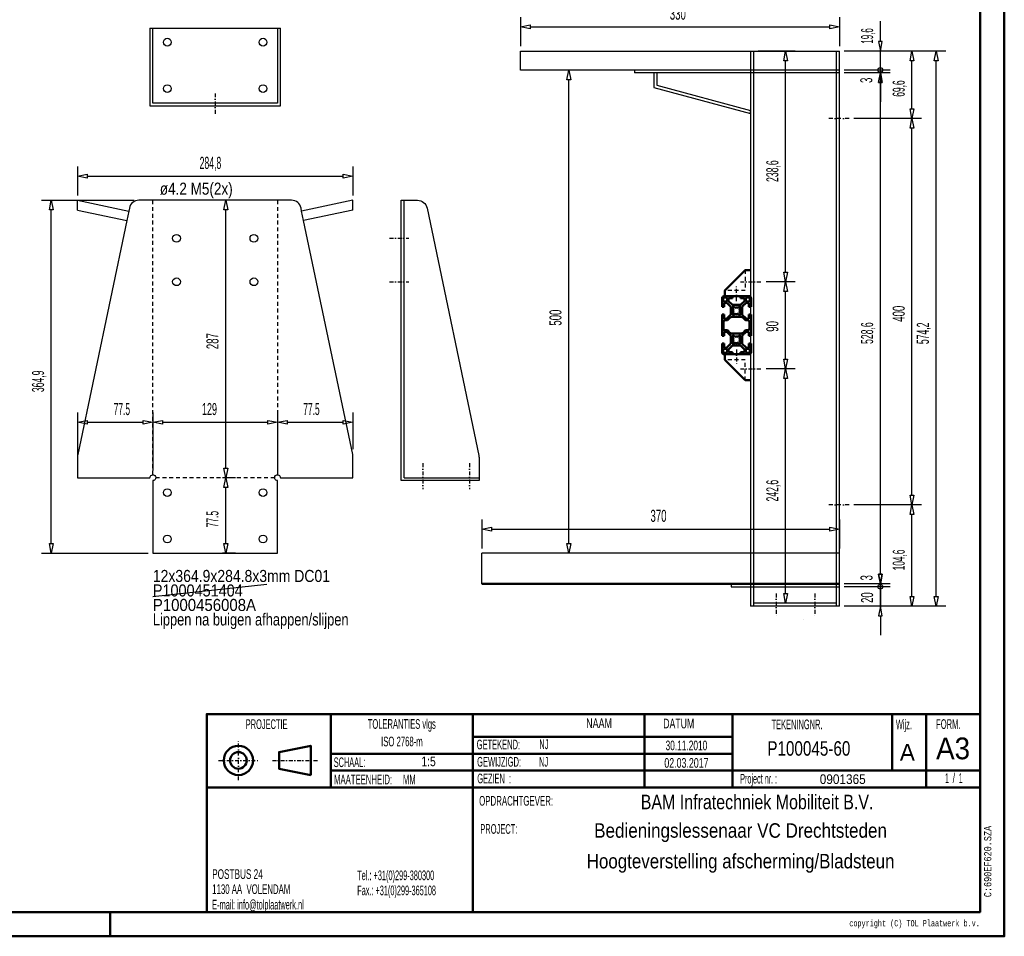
# Model space of a CAD drawing. Extents: x -19522 to -17482, y -87 to 1338.
# Tile 2 of 3: x -18500 to -17482, y -87 to 861. Entities that reach past the tile are written whole.
import ezdxf
from ezdxf.enums import TextEntityAlignment as Align

# ---------------------------------------------------------------- set-up
doc = ezdxf.new("R2010")
doc.units = 0
doc.header["$MEASUREMENT"] = 0
doc.linetypes.add('DASHDOT', pattern=[8.5, 4, -2, 0.5, -2])
doc.linetypes.add('HIDDEN', pattern=[7, 4, -3])
doc.layers.get('0').update_dxf_attribs({"linetype": 'CONTINUOUS'})
for name, color, linetype in [('DIM49', 4, 'CONTINUOUS'), ('LE_GREEN', 3, 'CONTINUOUS'), ('LE_HIDDEN', 7, 'CONTINUOUS'), ('LE_MIDDLE', 7, 'CONTINUOUS'), ('TXT_ALL', 7, 'CONTINUOUS'), ('TXT_DIM49', 2, 'CONTINUOUS')]:
    doc.layers.add(name, color=color, linetype=linetype)
doc.layers.add('LE_ALL', color=7, linetype='CONTINUOUS', lineweight=50)
doc.styles.add('MONOTXT', font='monotxt.shx')

# ---------------------------------------------------------------- blocks, each defined once
blk = doc.blocks.new('_D6', base_point=(-18440.4, 387.4))
at = {"layer": 'DIM49', "color": 1}
for p, q in [((-18440.4, 454.7), (-18440.4, 394.9)), ((-18362.5, 454.7), (-18362.5, 394.9)), ((-18440.4, 444.7), (-18430.4, 446.7)), ((-18430.4, 442.7), (-18440.4, 444.7)), ((-18430.4, 446.7), (-18430.4, 442.7)), ((-18430.4, 444.7), (-18372.5, 444.7)), ((-18372.5, 442.7), (-18372.5, 446.7)), ((-18372.5, 446.7), (-18362.5, 444.7)), ((-18362.5, 444.7), (-18372.5, 442.7))]:
    blk.add_line(p, q, dxfattribs=at)
at = {"layer": 'TXT_DIM49', "width": 0.52}
blk.add_text('77.5', height=12.5, dxfattribs=at).set_placement((-18403, 452.2))
blk = doc.blocks.new('_D7', base_point=(-18362.5, 387.4))
at = {"layer": 'DIM49', "color": 1}
for p, q in [((-18362.5, 454.7), (-18362.5, 394.9)), ((-18233.5, 454.7), (-18233.5, 394.9)), ((-18362.5, 444.7), (-18352.5, 446.7)), ((-18352.5, 442.7), (-18362.5, 444.7)), ((-18352.5, 446.7), (-18352.5, 442.7)), ((-18352.5, 444.7), (-18243.5, 444.7)), ((-18243.5, 442.7), (-18243.5, 446.7)), ((-18243.5, 446.7), (-18233.5, 444.7)), ((-18233.5, 444.7), (-18243.5, 442.7))]:
    blk.add_line(p, q, dxfattribs=at)
at = {"layer": 'TXT_DIM49', "width": 0.557}
blk.add_text('129', height=12.5, dxfattribs=at).set_placement((-18311.7, 452.2))
blk = doc.blocks.new('_D8', base_point=(-18233.5, 387.4))
at = {"layer": 'DIM49', "color": 1}
for p, q in [((-18233.5, 454.7), (-18233.5, 394.9)), ((-18155.6, 454.7), (-18155.6, 416.9)), ((-18233.5, 444.7), (-18223.5, 446.7)), ((-18223.5, 442.7), (-18233.5, 444.7)), ((-18223.5, 446.7), (-18223.5, 442.7)), ((-18223.5, 444.7), (-18165.6, 444.7)), ((-18165.6, 442.7), (-18165.6, 446.7)), ((-18165.6, 446.7), (-18155.6, 444.7)), ((-18155.6, 444.7), (-18165.6, 442.7))]:
    blk.add_line(p, q, dxfattribs=at)
at = {"layer": 'TXT_DIM49', "width": 0.52}
blk.add_text('77.5', height=12.5, rotation=0, dxfattribs=at).set_placement((-18206.9, 452.2))
blk = doc.blocks.new('_D9', base_point=(-18298, 387.4))
at = {"layer": 'DIM49', "color": 1}
for p, q in [((-18277.1, 674.4), (-18290.5, 674.4)), ((-18289.1, 664.4), (-18287.1, 674.4)), ((-18287.1, 674.4), (-18285.1, 664.4)), ((-18285.1, 664.4), (-18289.1, 664.4)), ((-18287.1, 397.4), (-18287.1, 664.4)), ((-18287.1, 387.4), (-18289.1, 397.4)), ((-18289.1, 397.4), (-18285.1, 397.4)), ((-18285.1, 397.4), (-18287.1, 387.4)), ((-18277.1, 387.4), (-18290.5, 387.4))]:
    blk.add_line(p, q, dxfattribs=at)
at = {"layer": 'TXT_DIM49', "width": 0.596}
blk.add_text('287', height=12.5, rotation=90, dxfattribs=at).set_placement((-18294.6, 520.4))
blk = doc.blocks.new('_D10', base_point=(-18298, 309.5))
at = {"layer": 'DIM49', "color": 1}
for p, q in [((-18277.1, 387.4), (-18290.5, 387.4)), ((-18289.1, 377.4), (-18287.1, 387.4)), ((-18287.1, 387.4), (-18285.1, 377.4)), ((-18285.1, 377.4), (-18289.1, 377.4)), ((-18287.1, 319.5), (-18287.1, 377.4)), ((-18287.1, 309.5), (-18289.1, 319.5)), ((-18289.1, 319.5), (-18285.1, 319.5)), ((-18285.1, 319.5), (-18287.1, 309.5)), ((-18277.1, 309.5), (-18290.5, 309.5))]:
    blk.add_line(p, q, dxfattribs=at)
at = {"layer": 'TXT_DIM49', "width": 0.52}
blk.add_text('77.5', height=12.5, rotation=90, dxfattribs=at).set_placement((-18294.6, 336.1))
blk = doc.blocks.new('_D11', base_point=(-18376.9, 674.4))
at = {"layer": 'DIM49', "color": 1}
for p, q in [((-18477.5, 674.4), (-18381.9, 674.4)), ((-18469.5, 664.4), (-18467.5, 674.4)), ((-18467.5, 674.4), (-18465.5, 664.4)), ((-18465.5, 664.4), (-18469.5, 664.4)), ((-18467.5, 319.5), (-18467.5, 664.4)), ((-18467.5, 309.5), (-18469.5, 319.5)), ((-18469.5, 319.5), (-18465.5, 319.5)), ((-18465.5, 319.5), (-18467.5, 309.5)), ((-18477.5, 309.5), (-18367.5, 309.5))]:
    blk.add_line(p, q, dxfattribs=at)
at = {"layer": 'TXT_DIM49', "width": 0.535}
blk.add_text('364,9', height=12.5, rotation=90, dxfattribs=at).set_placement((-18475, 475.9))
blk = doc.blocks.new('_D12', base_point=(-18440.4, 674.4))
at = {"layer": 'DIM49', "color": 1}
for p, q in [((-18440.4, 709.4), (-18440.4, 679.4)), ((-18155.6, 709.4), (-18155.6, 679.4)), ((-18440.4, 699.4), (-18430.4, 701.4)), ((-18430.4, 697.4), (-18440.4, 699.4)), ((-18430.4, 701.4), (-18430.4, 697.4)), ((-18430.4, 699.4), (-18165.6, 699.4)), ((-18165.6, 697.4), (-18165.6, 701.4)), ((-18165.6, 701.4), (-18155.6, 699.4)), ((-18155.6, 699.4), (-18165.6, 697.4))]:
    blk.add_line(p, q, dxfattribs=at)
at = {"layer": 'TXT_DIM49', "width": 0.535}
blk.add_text('284,8', height=12.5, rotation=0, dxfattribs=at).set_placement((-18314.1, 706.9))
blk = doc.blocks.new('_D13', base_point=(-17652.3, 828.8))
at = {"layer": 'DIM49', "color": 1}
for p, q in [((-17567.3, 828.8), (-17647.3, 828.8)), ((-17579.3, 818.8), (-17577.3, 828.8)), ((-17577.3, 828.8), (-17575.3, 818.8)), ((-17575.3, 818.8), (-17579.3, 818.8)), ((-17577.3, 769.2), (-17577.3, 818.8)), ((-17577.3, 759.2), (-17579.3, 769.2)), ((-17579.3, 769.2), (-17575.3, 769.2)), ((-17575.3, 769.2), (-17577.3, 759.2)), ((-17567.3, 759.2), (-17637.3, 759.2))]:
    blk.add_line(p, q, dxfattribs=at)
at = {"layer": 'TXT_DIM49', "width": 0.52}
blk.add_text('69,6', height=12.5, rotation=90, dxfattribs=at).set_placement((-17584.8, 781.6))
blk = doc.blocks.new('_D14', base_point=(-17642.3, 359.2))
at = {"layer": 'DIM49', "color": 1}
for p, q in [((-17567.3, 759.2), (-17637.3, 759.2)), ((-17579.3, 749.2), (-17577.3, 759.2)), ((-17577.3, 759.2), (-17575.3, 749.2)), ((-17575.3, 749.2), (-17579.3, 749.2)), ((-17577.3, 369.2), (-17577.3, 749.2)), ((-17577.3, 359.2), (-17579.3, 369.2)), ((-17579.3, 369.2), (-17575.3, 369.2)), ((-17575.3, 369.2), (-17577.3, 359.2)), ((-17567.3, 359.2), (-17637.3, 359.2))]:
    blk.add_line(p, q, dxfattribs=at)
at = {"layer": 'TXT_DIM49', "width": 0.596}
blk.add_text('400', height=12.5, rotation=90, dxfattribs=at).set_placement((-17584.8, 548.7))
blk = doc.blocks.new('_D15', base_point=(-17652.3, 254.6))
at = {"layer": 'DIM49', "color": 1}
for p, q in [((-17567.3, 359.2), (-17637.3, 359.2)), ((-17579.3, 349.2), (-17577.3, 359.2)), ((-17577.3, 359.2), (-17575.3, 349.2)), ((-17575.3, 349.2), (-17579.3, 349.2)), ((-17577.3, 264.6), (-17577.3, 349.2)), ((-17577.3, 254.6), (-17579.3, 264.6)), ((-17579.3, 264.6), (-17575.3, 264.6)), ((-17575.3, 264.6), (-17577.3, 254.6)), ((-17567.3, 254.6), (-17647.3, 254.6))]:
    blk.add_line(p, q, dxfattribs=at)
at = {"layer": 'TXT_DIM49', "width": 0.512}
blk.add_text('104,6', height=12.5, rotation=90, dxfattribs=at).set_placement((-17584.8, 291.6))
blk = doc.blocks.new('_D16', base_point=(-17652.3, 254.6))
at = {"layer": 'DIM49', "color": 1}
for p, q in [((-17542.3, 828.8), (-17647.3, 828.8)), ((-17554.3, 818.8), (-17552.3, 828.8)), ((-17552.3, 828.8), (-17550.3, 818.8)), ((-17550.3, 818.8), (-17554.3, 818.8)), ((-17552.3, 264.6), (-17552.3, 818.8)), ((-17552.3, 254.6), (-17554.3, 264.6)), ((-17554.3, 264.6), (-17550.3, 264.6)), ((-17550.3, 264.6), (-17552.3, 254.6)), ((-17542.3, 254.6), (-17647.3, 254.6))]:
    blk.add_line(p, q, dxfattribs=at)
at = {"layer": 'TXT_DIM49', "width": 0.535}
blk.add_text('574,2', height=12.5, rotation=90, dxfattribs=at).set_placement((-17559.8, 525.6))
blk = doc.blocks.new('_D20', base_point=(-17652.3, 809.2))
at = {"layer": 'DIM49', "color": 1}
for p, q in [((-17610, 838.8), (-17610, 859.7)), ((-17608, 838.8), (-17612, 838.8)), ((-17612, 838.8), (-17610, 828.8)), ((-17610, 828.8), (-17608, 838.8)), ((-17600, 828.8), (-17647.3, 828.8)), ((-17610, 809.2), (-17610, 828.8)), ((-17600, 809.2), (-17647.3, 809.2)), ((-17610, 809.2), (-17610, 788.7))]:
    blk.add_line(p, q, dxfattribs=at)
blk.add_circle((-17610, 809.2), 2.5, dxfattribs=at)
at = {"layer": 'TXT_DIM49', "width": 0.491}
blk.add_text('19,6', height=12.5, rotation=90, dxfattribs=at).set_placement((-17617.5, 836.5))
blk = doc.blocks.new('_D21', base_point=(-17652.3, 806.2))
at = {"layer": 'DIM49', "color": 1}
for p, q in [((-17600, 809.2), (-17647.3, 809.2)), ((-17600, 806.2), (-17647.3, 806.2)), ((-17610, 806.2), (-17612, 796.2)), ((-17610, 806.2), (-17610, 809.2)), ((-17608, 796.2), (-17610, 806.2)), ((-17612, 796.2), (-17608, 796.2)), ((-17610, 796.2), (-17610, 776.2))]:
    blk.add_line(p, q, dxfattribs=at)
at = {"layer": 'TXT_DIM49', "width": 0.596}
blk.add_text('3', height=12.5, rotation=90, dxfattribs=at).set_placement((-17618.3, 795.8))
blk = doc.blocks.new('_D22', base_point=(-17652.3, 277.6))
at = {"layer": 'DIM49', "color": 1}
for p, q in [((-17600, 806.2), (-17647.3, 806.2)), ((-17612, 796.2), (-17610, 806.2)), ((-17610, 806.2), (-17608, 796.2)), ((-17608, 796.2), (-17612, 796.2)), ((-17610, 287.6), (-17610, 796.2)), ((-17610, 277.6), (-17612, 287.6)), ((-17612, 287.6), (-17608, 287.6)), ((-17608, 287.6), (-17610, 277.6)), ((-17600, 277.6), (-17647.3, 277.6))]:
    blk.add_line(p, q, dxfattribs=at)
at = {"layer": 'TXT_DIM49', "width": 0.535}
blk.add_text('528,6', height=12.5, rotation=90, dxfattribs=at).set_placement((-17617.5, 525.8))
blk = doc.blocks.new('_D23', base_point=(-17652.3, 274.6))
at = {"layer": 'DIM49', "color": 1}
for p, q in [((-17610, 287.6), (-17610, 307.6)), ((-17608, 287.6), (-17612, 287.6)), ((-17612, 287.6), (-17610, 277.6)), ((-17610, 277.6), (-17608, 287.6)), ((-17600, 277.6), (-17647.3, 277.6)), ((-17610, 274.6), (-17610, 277.6)), ((-17600, 274.6), (-17647.3, 274.6)), ((-17610, 274.6), (-17610, 254.1))]:
    blk.add_line(p, q, dxfattribs=at)
blk.add_circle((-17610, 274.6), 2.5, dxfattribs=at)
at = {"layer": 'TXT_DIM49', "width": 0.596}
blk.add_text('3', height=12.5, rotation=90, dxfattribs=at).set_placement((-17618.1, 281.1))
blk = doc.blocks.new('_D24', base_point=(-17652.3, 254.6))
at = {"layer": 'DIM49', "color": 1}
for p, q in [((-17600, 274.6), (-17647.3, 274.6)), ((-17610, 254.6), (-17610, 274.6)), ((-17600, 254.6), (-17647.3, 254.6)), ((-17610, 254.6), (-17612, 244.6)), ((-17612, 244.6), (-17608, 244.6)), ((-17608, 244.6), (-17610, 254.6)), ((-17610, 244.6), (-17610, 224.6))]:
    blk.add_line(p, q, dxfattribs=at)
at = {"layer": 'TXT_DIM49', "width": 0.596}
blk.add_text('20', height=12.5, rotation=90, dxfattribs=at).set_placement((-17617.5, 257.8))
blk = doc.blocks.new('_D26', base_point=(-18022.3, 309.2))
at = {"layer": 'DIM49', "color": 1}
for p, q in [((-17922.3, 809.2), (-17977.3, 809.2)), ((-17934.3, 799.2), (-17932.3, 809.2)), ((-17932.3, 809.2), (-17930.3, 799.2)), ((-17930.3, 799.2), (-17934.3, 799.2)), ((-17932.3, 319.2), (-17932.3, 799.2)), ((-17932.3, 309.2), (-17934.3, 319.2)), ((-17934.3, 319.2), (-17930.3, 319.2)), ((-17930.3, 319.2), (-17932.3, 309.2)), ((-17922.3, 309.2), (-18017.3, 309.2))]:
    blk.add_line(p, q, dxfattribs=at)
at = {"layer": 'TXT_DIM49', "width": 0.596}
blk.add_text('500', height=12.5, rotation=90, dxfattribs=at).set_placement((-17939.8, 544.7))
blk = doc.blocks.new('_D27', base_point=(-17982.3, 828.8))
at = {"layer": 'DIM49', "color": 1}
for p, q in [((-17982.3, 863.8), (-17982.3, 833.8)), ((-17982.3, 853.8), (-17972.3, 855.8)), ((-17972.3, 855.8), (-17972.3, 851.8)), ((-17662.3, 851.8), (-17662.3, 855.8)), ((-17662.3, 855.8), (-17652.3, 853.8)), ((-17652.3, 863.8), (-17652.3, 833.8)), ((-17972.3, 851.8), (-17982.3, 853.8)), ((-17972.3, 853.8), (-17662.3, 853.8)), ((-17652.3, 853.8), (-17662.3, 851.8))]:
    blk.add_line(p, q, dxfattribs=at)
at = {"layer": 'TXT_DIM49', "width": 0.596}
blk.add_text('330', height=12.5, rotation=360, dxfattribs=at).set_placement((-17827.8, 861.3))
blk = doc.blocks.new('_D28', base_point=(-18022.3, 309.2))
at = {"layer": 'DIM49', "color": 1}
for p, q in [((-18022.3, 344.2), (-18022.3, 314.2)), ((-18022.3, 334.2), (-18012.3, 336.2)), ((-18012.3, 336.2), (-18012.3, 332.2)), ((-17662.3, 332.2), (-17662.3, 336.2)), ((-17662.3, 336.2), (-17652.3, 334.2)), ((-17652.3, 344.2), (-17652.3, 314.2)), ((-18012.3, 332.2), (-18022.3, 334.2)), ((-18012.3, 334.2), (-17662.3, 334.2)), ((-17652.3, 334.2), (-17662.3, 332.2))]:
    blk.add_line(p, q, dxfattribs=at)
at = {"layer": 'TXT_DIM49', "width": 0.596}
blk.add_text('370', height=12.5, dxfattribs=at).set_placement((-17847.8, 341.7))
blk = doc.blocks.new('_D29', base_point=(-17741.3, 828.8))
at = {"layer": 'DIM49', "color": 1}
for p, q in [((-17698, 828.8), (-17736.3, 828.8)), ((-17710, 818.8), (-17708, 828.8)), ((-17708, 828.8), (-17706, 818.8)), ((-17706, 818.8), (-17710, 818.8)), ((-17708, 600.2), (-17708, 818.8)), ((-17708, 590.2), (-17710, 600.2)), ((-17710, 600.2), (-17706, 600.2)), ((-17706, 600.2), (-17708, 590.2)), ((-17698, 590.2), (-17728, 590.2))]:
    blk.add_line(p, q, dxfattribs=at)
at = {"layer": 'TXT_DIM49', "width": 0.535}
blk.add_text('238,6', height=12.5, rotation=90, dxfattribs=at).set_placement((-17715.5, 693.4))
blk = doc.blocks.new('_D30', base_point=(-17733, 500.2))
at = {"layer": 'DIM49', "color": 1}
for p, q in [((-17698, 590.2), (-17728, 590.2)), ((-17710, 580.2), (-17708, 590.2)), ((-17708, 590.2), (-17706, 580.2)), ((-17706, 580.2), (-17710, 580.2)), ((-17708, 510.2), (-17708, 580.2)), ((-17708, 500.2), (-17710, 510.2)), ((-17710, 510.2), (-17706, 510.2)), ((-17706, 510.2), (-17708, 500.2)), ((-17698, 500.2), (-17728, 500.2))]:
    blk.add_line(p, q, dxfattribs=at)
at = {"layer": 'TXT_DIM49', "width": 0.596}
blk.add_text('90', height=12.5, rotation=90, dxfattribs=at).set_placement((-17715.5, 538.4))
blk = doc.blocks.new('_D31', base_point=(-17741.3, 257.6))
at = {"layer": 'DIM49', "color": 1}
for p, q in [((-17698, 500.2), (-17728, 500.2)), ((-17710, 490.2), (-17708, 500.2)), ((-17708, 500.2), (-17706, 490.2)), ((-17706, 490.2), (-17710, 490.2)), ((-17708, 267.6), (-17708, 490.2)), ((-17708, 257.6), (-17710, 267.6)), ((-17710, 267.6), (-17706, 267.6)), ((-17706, 267.6), (-17708, 257.6)), ((-17698, 257.6), (-17736.3, 257.6))]:
    blk.add_line(p, q, dxfattribs=at)
at = {"layer": 'TXT_DIM49', "width": 0.535}
blk.add_text('242,6', height=12.5, rotation=90, dxfattribs=at).set_placement((-17715.5, 362.8))

msp = doc.modelspace()

# ---------------------------------------------------------------- linework, layer by layer
for p, q in [((-18365.5, 852.5), (-18230.5, 852.5)), ((-18365.5, 852.5), (-18365.5, 772)), ((-18362.5, 775), (-18362.5, 852.5)), ((-18233.5, 852.5), (-18233.5, 775)), ((-18230.5, 772), (-18230.5, 852.5)), ((-17982.3, 828.8), (-17652.3, 828.8)), ((-17982.3, 809.2), (-17982.3, 828.8)), ((-17744.3, 828.8), (-17744.3, 254.6)), ((-17741.3, 828.8), (-17741.3, 254.6)), ((-17655.3, 254.6), (-17655.3, 828.8)), ((-17652.3, 254.6), (-17652.3, 828.8)), ((-17652.3, 254.6), (-17652.3, 828.8)), ((-17652.3, 809.2), (-17982.3, 809.2)), ((-17864.3, 809.2), (-17864.3, 806.2)), ((-17652.3, 806.2), (-17864.3, 806.2)), ((-17844.3, 806.2), (-17844.3, 791.2)), ((-17841.3, 806.2), (-17841.3, 793.5)), ((-17844.3, 791.2), (-17744.3, 764.4)), ((-18233.5, 775), (-18362.5, 775)), ((-18365.5, 772), (-18230.5, 772)), ((-18102.6, 387.4), (-18102.6, 674.4)), ((-18387.4, 663.3), (-18389.5, 653.5)), ((-17745.8, 575.2), (-17754.8, 575.2)), ((-18102.6, 387.4), (-18025.1, 387.4)), ((-17652.3, 309.2), (-18022.3, 309.2)), ((-18022.3, 277.6), (-18022.3, 309.2)), ((-18362.5, 264.5), (-18244.7, 277.1)), ((-17764.3, 277.6), (-17764.3, 274.6)), ((-17764.3, 274.6), (-17652.3, 274.6)), ((-17655.3, 257.6), (-17741.3, 257.6)), ((-17652.3, 254.6), (-17744.3, 254.6))]:
    msp.add_line(p, q)
for points in [[(-17841.3, 793.5), (-17744.3, 767.5), (-17745.1, 764.6)], [(-18206.5, 653.5), (-18208.6, 663.3)]]:
    msp.add_lwpolyline(points)
for points in [[(-18025.1, 408.3), (-18025.1, 384.4), (-18105.6, 384.4), (-18105.6, 674.4), (-18088.7, 674.4, -0.35496), (-18078.9, 666.4)], [(-18078.9, 666.4), (-18025.3, 410.4, -0.051658), (-18025.1, 408.3)]]:
    msp.add_lwpolyline(points, format="xyb")
for centre in [(-18347.5, 838), (-18248.5, 838), (-18347.5, 790), (-18248.5, 790)]:
    msp.add_circle(centre, 4)
at = {"layer": 'LE_ALL'}
for p, q in [((-17773.8, 564.2), (-17773.8, 573.2)), ((-17771.8, 575.2), (-17762.9, 575.2)), ((-17771.8, 575.2), (-17743.8, 575.2)), ((-17767.1, 572.8), (-17767.1, 570.3)), ((-17762.9, 573), (-17766.9, 573)), ((-17762.9, 575.2), (-17762.9, 573)), ((-17754.8, 573), (-17754.8, 575.2)), ((-17750.8, 573), (-17754.8, 573)), ((-17750.6, 570.3), (-17750.6, 572.8)), ((-17743.8, 573.2), (-17743.8, 564.2)), ((-17743.8, 564.2), (-17743.8, 573.2)), ((-17773.8, 565.7), (-17773.8, 564.2)), ((-17771.6, 564.2), (-17773.8, 564.2)), ((-17771.6, 568.2), (-17771.6, 564.2)), ((-17771.6, 564.2), (-17771.6, 564.2)), ((-17769, 568.4), (-17771.4, 568.4)), ((-17764.9, 564.4), (-17768.8, 568.4)), ((-17767, 570.2), (-17763.1, 566.2)), ((-17766.1, 565.7), (-17764.9, 564.4)), ((-17764.8, 564.3), (-17764.8, 556.1)), ((-17764.8, 556.1), (-17764.8, 564.3)), ((-17762, 561.7), (-17763.3, 563.3)), ((-17763, 566.2), (-17754.7, 566.2)), ((-17762, 564.7), (-17760.4, 563.3)), ((-17757.3, 563.3), (-17755.7, 564.7)), ((-17754.3, 563.3), (-17755.7, 561.7)), ((-17754.6, 566.2), (-17750.6, 570.2)), ((-17748.8, 568.4), (-17752.8, 564.4)), ((-17752.8, 564.4), (-17751.5, 565.7)), ((-17752.8, 556.1), (-17752.8, 564.3)), ((-17752.8, 564.3), (-17752.8, 556.1)), ((-17751.5, 565.7), (-17751.5, 565.7)), ((-17746.2, 568.4), (-17748.7, 568.4)), ((-17746, 564.2), (-17746, 568.2)), ((-17743.8, 564.2), (-17746, 564.2)), ((-17743.8, 565.7), (-17743.8, 564.2)), ((-17773.8, 556.1), (-17771.6, 556.1)), ((-17773.8, 534.2), (-17773.8, 556.1)), ((-17773.8, 556.1), (-17773.8, 554.7)), ((-17771.6, 556.1), (-17771.6, 556.1)), ((-17771.6, 556.1), (-17771.6, 552.1)), ((-17771.6, 554.7), (-17771.6, 556.1)), ((-17771.6, 554.7), (-17771.6, 554.7)), ((-17771.4, 551.9), (-17769, 551.9)), ((-17768.8, 552), (-17764.9, 555.9)), ((-17764.9, 555.9), (-17766.1, 554.7)), ((-17763.3, 557), (-17762, 558.6)), ((-17760.4, 557), (-17762, 555.7)), ((-17755.7, 555.7), (-17757.3, 557)), ((-17755.7, 558.6), (-17754.3, 557)), ((-17752.8, 555.9), (-17748.8, 552)), ((-17751.5, 554.7), (-17752.8, 555.9)), ((-17751.5, 554.7), (-17751.5, 554.7)), ((-17748.7, 551.9), (-17746.2, 551.9)), ((-17746, 556.1), (-17743.8, 556.1)), ((-17746, 552.1), (-17746, 556.1)), ((-17743.8, 556.1), (-17743.8, 534.2)), ((-17743.8, 534.2), (-17743.8, 556.1)), ((-17743.8, 556.1), (-17743.8, 554.7)), ((-17773.8, 535.7), (-17773.8, 534.2)), ((-17771.6, 534.2), (-17773.8, 534.2)), ((-17771.6, 538.2), (-17771.6, 534.2)), ((-17771.6, 534.2), (-17771.6, 534.2)), ((-17769, 538.4), (-17771.4, 538.4)), ((-17764.9, 534.4), (-17768.8, 538.4)), ((-17766.1, 535.7), (-17764.9, 534.4)), ((-17764.8, 534.3), (-17764.8, 526.1)), ((-17764.8, 526.1), (-17764.8, 534.3)), ((-17762, 531.7), (-17763.3, 533.3)), ((-17762, 534.7), (-17760.4, 533.3)), ((-17757.3, 533.3), (-17755.7, 534.7)), ((-17754.3, 533.3), (-17755.7, 531.7)), ((-17748.8, 538.4), (-17752.8, 534.4)), ((-17752.8, 534.4), (-17751.5, 535.7)), ((-17752.8, 526.1), (-17752.8, 534.3)), ((-17752.8, 534.3), (-17752.8, 526.1)), ((-17751.5, 535.7), (-17751.5, 535.7)), ((-17746.2, 538.4), (-17748.7, 538.4)), ((-17746.3, 539.2), (-17748.3, 539.2)), ((-17746, 534.2), (-17746, 538.2)), ((-17743.8, 534.2), (-17746, 534.2)), ((-17743.8, 535.7), (-17743.8, 534.2)), ((-17773.8, 526.1), (-17771.6, 526.1)), ((-17773.8, 517.2), (-17773.8, 526.1)), ((-17773.8, 526.1), (-17773.8, 524.7)), ((-17771.6, 526.1), (-17771.6, 526.1)), ((-17771.6, 526.1), (-17771.6, 522.1)), ((-17771.6, 524.7), (-17771.6, 526.1)), ((-17771.6, 524.7), (-17771.6, 524.7)), ((-17771.4, 521.9), (-17769, 521.9)), ((-17768.8, 522), (-17764.9, 525.9)), ((-17767.1, 520), (-17767.1, 517.6)), ((-17763.1, 524.1), (-17767, 520.2)), ((-17764.9, 525.9), (-17766.1, 524.7)), ((-17763.3, 527), (-17762, 528.6)), ((-17754.7, 524.2), (-17763, 524.2)), ((-17760.4, 527), (-17762, 525.7)), ((-17755.7, 525.7), (-17757.3, 527)), ((-17755.7, 528.6), (-17754.3, 527)), ((-17750.6, 520.2), (-17754.6, 524.1)), ((-17752.8, 525.9), (-17748.8, 522)), ((-17751.5, 524.7), (-17752.8, 525.9)), ((-17751.5, 524.7), (-17751.5, 524.7)), ((-17750.6, 517.6), (-17750.6, 520)), ((-17748.7, 521.9), (-17746.2, 521.9)), ((-17746, 526.1), (-17743.8, 526.1)), ((-17746, 522.1), (-17746, 526.1)), ((-17743.8, 526.1), (-17743.8, 517.2)), ((-17743.8, 517.2), (-17743.8, 526.1)), ((-17743.8, 526.1), (-17743.8, 524.7)), ((-17743.8, 515.2), (-17771.8, 515.2)), ((-17770.8, 515.2), (-17770.8, 509.2)), ((-17766.9, 517.4), (-17762.9, 517.4)), ((-17762.9, 517.4), (-17762.9, 515.2)), ((-17754.8, 517.4), (-17750.8, 517.4)), ((-17754.8, 515.2), (-17754.8, 517.4)), ((-17770.8, 509.2), (-17749.8, 488.2)), ((-17749.8, 488.2), (-17743.8, 488.2)), ((-17652.3, 277.6), (-18022.3, 277.6)), ((-17689.5, 240.6), (-17689.5, 240.6))]:
    msp.add_line(p, q, dxfattribs=at)
at = {"layer": 'LE_ALL', "color": 10}
for p, q in [((-18178.4, 142.9), (-18178.4, 66.8)), ((-18031.6, 142.9), (-18031.6, -62.1)), ((-17853.9, 142.9), (-17853.9, 66.8)), ((-17762.9, 142.9), (-17762.9, 66.8)), ((-17597.7, 142.9), (-17597.7, 84.3)), ((-17562.7, 142.9), (-17562.7, 66.8)), ((-17506.8, 66.8), (-18306.8, 66.8))]:
    msp.add_line(p, q, dxfattribs=at)
at = {"layer": 'LE_ALL', "color": 1}
for p, q in [((-17762.9, 119.3), (-18031.6, 119.3)), ((-17762.9, 84.3), (-18178.4, 84.3)), ((-18406.8, -62.1), (-18406.8, -87.1))]:
    msp.add_line(p, q, dxfattribs=at)
at = {"layer": 'LE_ALL', "color": 10}
for points in [[(-19521.8, -87.1), (-17481.8, -87.1), (-17481.8, 1337.9), (-19521.8, 1337.9), (-19521.8, -87.1)], [(-19496.8, -62.1), (-17506.8, -62.1), (-17506.8, 1312.9), (-19496.8, 1312.9), (-19496.8, -62.1)], [(-17506.8, 142.9), (-18306.8, 142.9), (-18306.8, -62.1)], [(-18199.2, 79.7), (-18231.9, 86.3), (-18231.9, 103.5), (-18199.2, 110), (-18199.2, 79.7)], [(-17506.8, 84.3), (-17762.9, 84.3)]]:
    msp.add_lwpolyline(points, dxfattribs=at)
at = {"layer": 'LE_ALL'}
for points in [[(-17770.8, 575.2), (-17770.8, 581.2), (-17749.8, 602.2), (-17743.8, 602.2)], [(-17771.6, 564.2), (-17771.6, 565.7), (-17771.6, 565.7)], [(-17771.6, 534.2), (-17771.6, 535.7), (-17771.6, 535.7)], [(-17743.8, 526.2), (-17743.8, 524.2), (-17743.8, 526.2)]]:
    msp.add_lwpolyline(points, dxfattribs=at)
for points in [[(-17769.3, 573.9), (-17771.5, 573.9, 0.414214), (-17772.5, 572.9), (-17772.5, 570.7, 0.414214), (-17771.5, 569.7), (-17769.3, 569.7, 0.414214), (-17768.3, 570.7), (-17768.3, 572.9, 0.414214), (-17769.3, 573.9)], [(-17748.3, 573.9, 0.414214), (-17749.3, 572.9), (-17749.3, 570.7, 0.414214), (-17748.3, 569.7), (-17746.1, 569.7, 0.414214), (-17745.1, 570.7), (-17745.1, 572.9, 0.414214), (-17746.1, 573.9), (-17748.3, 573.9)], [(-17760.4, 563.3), (-17762, 564.7, 0.087489), (-17763.3, 563.3), (-17762, 561.7, 0.23088), (-17762, 558.6), (-17763.3, 557, 0.087489), (-17762, 555.7), (-17760.4, 557, 0.23088), (-17757.3, 557), (-17755.7, 555.7, 0.087489), (-17754.3, 557), (-17755.7, 558.6, 0.23088), (-17755.7, 561.7), (-17754.3, 563.3, 0.087489), (-17755.7, 564.7), (-17757.3, 563.3, 0.23088), (-17760.4, 563.3)], [(-17764.2, 553.7, 0.198912), (-17765.2, 553.2), (-17767.8, 550.7, -0.198912), (-17768.8, 550.3), (-17770.7, 550.3, 0.414214), (-17772.2, 548.8), (-17772.2, 541.6, 0.414214), (-17770.7, 540.1), (-17768.8, 540.1, -0.198912), (-17767.8, 539.6), (-17765.2, 537.1, 0.198912), (-17764.2, 536.7), (-17753.5, 536.7, 0.198912), (-17752.4, 537.1), (-17749.9, 539.6, -0.198912), (-17748.8, 540.1), (-17747, 540.1, 0.414214), (-17745.5, 541.6), (-17745.5, 548.8, 0.414214), (-17747, 550.3), (-17748.8, 550.3, -0.198912), (-17749.9, 550.7), (-17752.4, 553.2, 0.198912), (-17753.5, 553.7), (-17764.2, 553.7)], [(-17760.4, 533.3), (-17762, 534.7, 0.087489), (-17763.3, 533.3), (-17762, 531.7, 0.23088), (-17762, 528.6), (-17763.3, 527, 0.087489), (-17762, 525.7), (-17760.4, 527, 0.23088), (-17757.3, 527), (-17755.7, 525.7, 0.087489), (-17754.3, 527), (-17755.7, 528.6, 0.23088), (-17755.7, 531.7), (-17754.3, 533.3, 0.087489), (-17755.7, 534.7), (-17757.3, 533.3, 0.23088), (-17760.4, 533.3)], [(-17769.3, 520.7), (-17771.5, 520.7, 0.414214), (-17772.5, 519.7), (-17772.5, 517.5, 0.414214), (-17771.5, 516.5), (-17769.3, 516.5, 0.414214), (-17768.3, 517.5), (-17768.3, 519.7, 0.414214), (-17769.3, 520.7)], [(-17746.1, 520.7), (-17748.3, 520.7, 0.414214), (-17749.3, 519.7), (-17749.3, 517.5, 0.414214), (-17748.3, 516.5), (-17746.1, 516.5, 0.414214), (-17745.1, 517.5), (-17745.1, 519.7, 0.414214), (-17746.1, 520.7)]]:
    msp.add_lwpolyline(points, format="xyb", dxfattribs=at)
at = {"layer": 'LE_ALL', "color": 1}
msp.add_lwpolyline([(-17762.9, 101.8), (-18031.6, 101.8), (-18178.4, 101.8)], dxfattribs=at)
at = {"layer": 'LE_ALL', "color": 10}
for radius in [15.2, 8.57]:
    msp.add_circle((-18274, 94.9), radius, dxfattribs=at)
at = {"layer": 'LE_ALL'}
for centre, radius, start, end in [((-17771.8, 573.2), 2, 90, 180), ((-17766.9, 572.8), 0.2, 90, 180), ((-17766.9, 570.3), 0.2, 180, -135), ((-17750.8, 572.8), 0.2, 0, 90), ((-17750.8, 570.3), 0.2, -45, 0), ((-17745.8, 573.2), 2, 0, 90), ((-17771.4, 568.2), 0.2, 90, 180), ((-17769, 568.2), 0.2, 45, 90), ((-17765, 564.3), 0.2, 0, 45), ((-17758.8, 560.2), 5.5, 125, 145), ((-17763, 566.4), 0.2, -135, -90), ((-17758.8, 560.2), 5.5, 35, 55), ((-17754.7, 566.4), 0.2, -90, -45), ((-17752.6, 564.3), 0.2, 135, 180), ((-17748.7, 568.2), 0.2, 90, 135), ((-17746.2, 568.2), 0.2, 0, 90), ((-17771.4, 552.1), 0.2, 180, -90), ((-17769, 552.1), 0.2, -90, -45), ((-17765, 556.1), 0.2, -45, 0), ((-17758.8, 560.2), 5.5, -145, -125), ((-17758.8, 560.2), 5.5, -55, -35), ((-17752.6, 556.1), 0.2, 180, -135), ((-17748.7, 552.1), 0.2, -135, -90), ((-17746.2, 552.1), 0.2, -90, 0), ((-17771.4, 538.2), 0.2, 90, 180), ((-17769, 538.2), 0.2, 45, 90), ((-17765, 534.3), 0.2, 0, 45), ((-17758.8, 530.2), 5.5, 125, 145), ((-17758.8, 530.2), 5.5, 35, 55), ((-17752.6, 534.3), 0.2, 135, 180), ((-17748.7, 538.2), 0.2, 90, 135), ((-17746.2, 538.2), 0.2, 0, 90), ((-17771.4, 522.1), 0.2, 180, -90), ((-17769, 522.1), 0.2, -90, -45), ((-17766.9, 520), 0.2, 135, 180), ((-17765, 526.1), 0.2, -45, 0), ((-17758.8, 530.2), 5.5, -145, -125), ((-17763, 524), 0.2, 90, 135), ((-17758.8, 530.2), 5.5, -55, -35), ((-17754.7, 524), 0.2, 45, 90), ((-17752.6, 526.1), 0.2, 180, -135), ((-17750.8, 520), 0.2, 0, 45), ((-17748.7, 522.1), 0.2, -135, -90), ((-17746.2, 522.1), 0.2, -90, 0), ((-17771.8, 517.2), 2, 180, -90), ((-17766.9, 517.6), 0.2, 180, -90), ((-17750.8, 517.6), 0.2, -90, 0), ((-17745.8, 517.2), 2, -90, 0)]:
    msp.add_arc(centre, radius, start, end, dxfattribs=at)
for centre, major_axis, ratio, start_param, end_param in [((-17765.2, 564.3), (0.324, 0.017), 0.650406, 0.377032, 0.530303), ((-17759.8, 560.2), (0, -2.96), 0.843868, 4.44058, 4.71142), ((-17759.8, 560.2), (0, -2.96), 0.843814, 4.711421, 4.983281), ((-17759.5, 560.1), (0.11, -3.28), 0.873085, 4.167695, 4.412465), ((-17759.1, 560.7), (3.43, 0.48), 0.877034, 0.916678, 1.039695), ((-17758.2, 560.1), (-0.11, -3.28), 0.873037, 1.869695, 2.115383), ((-17757.8, 560.2), (0, -2.96), 0.843814, 1.752732, 1.841688), ((-17765.3, 556.1), (0.441, -0.045), 0.659474, 6.095191, 6.224868), ((-17765.3, 556.1), (0.457, -0.051), 0.65981, 6.232031, 6.357008), ((-17759.5, 560.3), (-0.11, -3.28), 0.873037, 5.011288, 5.256975), ((-17758.8, 559.1), (3.02, 0.08), 0.816418, 4.281815, 4.428986), ((-17758.8, 558.9), (2.85, 0.02), 0.792767, 4.444273, 4.576973), ((-17758.8, 558.8), (2.7, 0), 0.771183, 4.582769, 4.722859), ((-17758.8, 558.8), (2.71, 0), 0.772157, 4.722878, 4.863853), ((-17758.9, 559), (2.88, -0.03), 0.797389, 4.871943, 5.004311), ((-17758.9, 559.2), (3.05, -0.1), 0.82145, 5.021845, 5.156948), ((-17759.1, 559.7), (3.43, -0.49), 0.878162, 5.25071, 5.369821), ((-17758.2, 560.3), (0.11, -3.28), 0.873085, 1.026102, 1.270873), ((-17757.8, 560.2), (0, -2.96), 0.843868, 1.298987, 1.385378), ((-17765.2, 534.3), (0.324, 0.017), 0.650406, 0.377032, 0.530303), ((-17759.8, 530.2), (0, -2.96), 0.843868, 4.44058, 4.71142), ((-17759.8, 530.2), (0, -2.96), 0.843814, 4.711421, 4.983281), ((-17759.5, 530.1), (0.11, -3.28), 0.873085, 4.167695, 4.412465), ((-17759.1, 530.7), (3.43, 0.48), 0.877034, 0.916678, 1.039695), ((-17758.2, 530.1), (-0.11, -3.28), 0.873037, 1.869695, 2.115383), ((-17757.8, 530.2), (0, -2.96), 0.843814, 1.752732, 1.841688), ((-17757.8, 530.2), (0, -2.96), 0.843868, 1.298987, 1.385378), ((-17765.3, 526.1), (0.441, -0.045), 0.659474, 6.095191, 6.224868), ((-17765.3, 526.1), (0.457, -0.051), 0.65981, 6.232031, 6.357008), ((-17759.5, 530.3), (-0.11, -3.28), 0.873037, 5.011288, 5.256975), ((-17758.8, 529.1), (3.02, 0.08), 0.816418, 4.281815, 4.428986), ((-17758.8, 528.9), (2.85, 0.02), 0.792767, 4.444273, 4.576973), ((-17758.8, 528.8), (2.7, 0), 0.771183, 4.582769, 4.722859), ((-17758.8, 528.8), (2.71, 0), 0.772157, 4.722878, 4.863853), ((-17758.9, 529), (2.88, -0.03), 0.797389, 4.871943, 5.004311), ((-17758.9, 529.2), (3.05, -0.1), 0.82145, 5.021845, 5.156948), ((-17759.1, 529.7), (3.43, -0.49), 0.878162, 5.25071, 5.369821), ((-17758.2, 530.3), (0.11, -3.28), 0.873085, 1.026102, 1.270873)]:
    msp.add_ellipse(centre, major_axis=major_axis, ratio=ratio, start_param=start_param, end_param=end_param, dxfattribs=at)
at = {"layer": 'LE_GREEN'}
for p, q in [((-18440.4, 664.1), (-18389.5, 653.5)), ((-18155.6, 664.1), (-18206.5, 653.5)), ((-18389.5, 653.5), (-18440.2, 411.4))]:
    msp.add_line(p, q, dxfattribs=at)
for points in [[(-18440.4, 664.1), (-18440.4, 674.4), (-18387.4, 663.3)], [(-18155.6, 664.1), (-18155.6, 674.4), (-18208.6, 663.3)], [(-18386.8, 666.4), (-18387.4, 663.3)]]:
    msp.add_lwpolyline(points, dxfattribs=at)
for points in [[(-18208.6, 663.3), (-18209.2, 666.4, 0.35496), (-18219, 674.4), (-18377, 674.4)], [(-18440.4, 409.3), (-18440.4, 387.4), (-18365.5, 387.4, -2.414214), (-18362.5, 384.4), (-18362.5, 309.5), (-18233.5, 309.5), (-18233.5, 384.4, -2.414214), (-18230.5, 387.4), (-18155.6, 387.4), (-18155.6, 409.3, 0.051658), (-18155.8, 411.4), (-18206.5, 653.5)]]:
    msp.add_lwpolyline(points, format="xyb", dxfattribs=at)
for centre in [(-18338, 635.1), (-18258, 635.1), (-18338, 590.1), (-18258, 590.1), (-18347.5, 372), (-18248.5, 372), (-18347.5, 324), (-18248.5, 324)]:
    msp.add_circle(centre, 4, dxfattribs=at)
for centre, start, end in [((-18377, 664.4), 90, 168.1713), ((-18430.4, 409.3), 168.1713, -180)]:
    msp.add_arc(centre, 10, start, end, dxfattribs=at)
at = {"layer": 'LE_HIDDEN', "color": 1, "linetype": 'HIDDEN'}
for p, q in [((-18362.5, 390.4), (-18362.5, 674.4)), ((-18233.5, 674.4), (-18233.5, 390.4)), ((-18236.5, 387.4), (-18359.5, 387.4))]:
    msp.add_line(p, q, dxfattribs=at)
for points in [[(-17749.8, 602.2), (-17749.8, 581.2), (-17770.8, 581.2)], [(-17749.8, 488.2), (-17749.8, 509.2), (-17770.8, 509.2)]]:
    msp.add_lwpolyline(points, dxfattribs=at)
at = {"layer": 'LE_MIDDLE', "color": 1, "linetype": 'DASHDOT'}
for p, q in [((-18298, 785), (-18298, 762)), ((-17642.3, 759.2), (-17665.3, 759.2)), ((-18117.6, 635.1), (-18097.6, 635.1)), ((-18117.6, 590.1), (-18097.6, 590.1)), ((-17758.8, 570.2), (-17758.8, 586.2)), ((-17754.8, 590.2), (-17733, 590.2)), ((-17758.8, 520.2), (-17758.8, 504.2)), ((-17754.8, 500.2), (-17733, 500.2)), ((-18083.1, 402.4), (-18083.1, 375.4)), ((-18035.1, 402.4), (-18035.1, 375.4)), ((-17642.3, 359.2), (-17665.3, 359.2)), ((-17717.8, 267.6), (-17717.8, 244.6)), ((-17677.8, 267.6), (-17677.8, 244.6)), ((-17677.8, 267.6), (-17677.8, 244.6)), ((-18274, 74.4), (-18274, 115.3)), ((-18294.5, 94.9), (-18253.6, 94.9)), ((-18238.7, 94.9), (-18192.3, 94.9))]:
    msp.add_line(p, q, dxfattribs=at)

# ---------------------------------------------------------------- block references
at = {"layer": 'DIM49'}
for name, p in [('_D27', (-17982.3, 828.8)), ('_D20', (-17652.3, 809.2)), ('_D29', (-17741.3, 828.8)), ('_D13', (-17652.3, 828.8)), ('_D16', (-17652.3, 254.6)), ('_D26', (-18022.3, 309.2)), ('_D21', (-17652.3, 806.2)), ('_D22', (-17652.3, 277.6)), ('_D14', (-17642.3, 359.2)), ('_D12', (-18440.4, 674.4)), ('_D11', (-18376.9, 674.4)), ('_D9', (-18298, 387.4)), ('_D30', (-17733, 500.2)), ('_D31', (-17741.3, 257.6)), ('_D6', (-18440.4, 387.4)), ('_D7', (-18362.5, 387.4)), ('_D8', (-18233.5, 387.4)), ('_D10', (-18298, 309.5)), ('_D15', (-17652.3, 254.6)), ('_D28', (-18022.3, 309.2)), ('_D23', (-17652.3, 274.6)), ('_D24', (-17652.3, 254.6))]:
    msp.add_blockref(name, p, dxfattribs=at)

# ---------------------------------------------------------------- texts
at = {"layer": 'TXT_ALL', "color": 4}
for s, width, p in [('ø4.2 M5(2x)', 0.837, (-18355.3, 680.2)), ('12x364.9x284.8x3mm DC01', 0.865, (-18362.5, 279.5)), ('P1000451404', 0.893, (-18362.5, 264.5)), ('P1000456008A', 0.926, (-18362.5, 249.5)), ('Lippen na buigen afhappen/slijpen', 0.795, (-18362.5, 234.5))]:
    msp.add_text(s, height=12.5, dxfattribs=dict(at, width=width)).set_placement(p)
at = {"layer": 'TXT_ALL', "color": 6}
for s, width, p in [('PROJECTIE', 0.557, (-18244.8, 127.4)), ('TOLERANTIES vlgs', 0.566, (-18105, 127.6)), ('ISO 2768-m', 0.597, (-18104.9, 109.5))]:
    msp.add_text(s, height=10, dxfattribs=dict(at, width=width)).set_placement(p, align=Align.CENTER)
for s, width, p in [('NAAM', 0.691, (-17914.3, 128.4)), ('DATUM', 0.675, (-17834.6, 128.1)), ('TEKENINGNR.', 0.558, (-17722.5, 127.2)), ('Wijz.', 0.5, (-17593.9, 127.2)), ('FORM.', 0.584, (-17552.3, 127.5)), ('GETEKEND:', 0.58, (-18027.5, 106.4)), ('SCHAAL:', 0.569, (-18175.4, 88)), ('GEWIJZIGD:', 0.536, (-18027.1, 88.5)), ('Project nr. :', 0.49, (-17755, 71)), ('MAATEENHEID:     MM', 0.599, (-18175.1, 70.2)), ('GEZIEN  :', 0.526, (-18026.9, 71.2)), ('OPDRACHTGEVER:', 0.609, (-18025, 48.1)), ('PROJECT:', 0.562, (-18023.8, 19))]:
    msp.add_text(s, height=10, dxfattribs=dict(at, width=width)).set_placement(p)
at = {"layer": 'TXT_ALL', "color": 5}
for s, width, p in [('NJ', 0.566, (-17962.8, 106.6)), ('1:5', 0.797, (-18084.7, 88.9)), ('NJ', 0.566, (-17963.1, 88.5)), ('1', 0.449, (-17529, 71.6)), ('0901365', 0.913, (-17672.7, 70.5))]:
    msp.add_text(s, height=10, dxfattribs=dict(at, width=width)).set_placement(p)
for s, height, width, p in [('30.11.2010', 10, 0.645, (-17810.6, 105.4)), ('P100045-60', 15, 0.786, (-17684, 99.8)), ('02.03.2017', 10, 0.683, (-17810.6, 87.3)), ('/', 10, 0.654, (-17534, 71.6)), ('BAM Infratechniek Mobiliteit B.V.', 15, 0.824, (-17737.5, 44.4)), ('Bedieningslessenaar VC Drechtsteden', 15, 0.879, (-17754.6, 14.9)), ('Hoogteverstelling afscherming/Bladsteun', 15, 0.873, (-17754.6, -16.8))]:
    msp.add_text(s, height=height, dxfattribs=dict(at, width=width)).set_placement(p, align=Align.CENTER)
at = {"layer": 'TXT_ALL', "color": 5, "width": 0.953}
msp.add_text('A3', height=22.5, dxfattribs=at).set_placement((-17534.8, 118.6), align=Align.TOP_CENTER)
at = {"layer": 'TXT_ALL', "color": 5}
msp.add_text('A', height=17.5, dxfattribs=at).set_placement((-17589.9, 94.5))
at = {"layer": 'TXT_ALL', "color": 5, "width": 0.449}
msp.add_text('1', height=10, dxfattribs=at).set_placement((-17539, 71.6), align=Align.RIGHT)
at = {"layer": 'TXT_ALL', "color": 1, "style": 'MONOTXT', "width": 0.812}
msp.add_text('C:690EF620.SZA', height=7.5, rotation=90.0002, dxfattribs=at).set_placement((-17495.2, -46.6))
at = {"layer": 'TXT_ALL', "color": 6}
for s, width, p in [('POSTBUS 24', 0.634, (-18301.1, -22.7)), ('Tel.: +31(0)299-380300', 0.523, (-18151.1, -24)), ('1130 AA  VOLENDAM', 0.604, (-18301.1, -38.3)), ('Fax.: +31(0)299-365108', 0.521, (-18151.1, -39.6)), ('E-mail: info@tolplaatwerk.nl', 0.5, (-18301.1, -54.3))]:
    msp.add_text(s, height=10, dxfattribs=dict(at, width=width)).set_placement(p, align=Align.MIDDLE_LEFT)
at = {"layer": 'TXT_ALL', "color": 6, "style": 'MONOTXT', "width": 0.75}
msp.add_text('copyright (C) TOL Plaatwerk b.v.', height=6.5, dxfattribs=at).set_placement((-17507.1, -70.3), align=Align.TOP_RIGHT)

doc.saveas('drawing.dxf')
